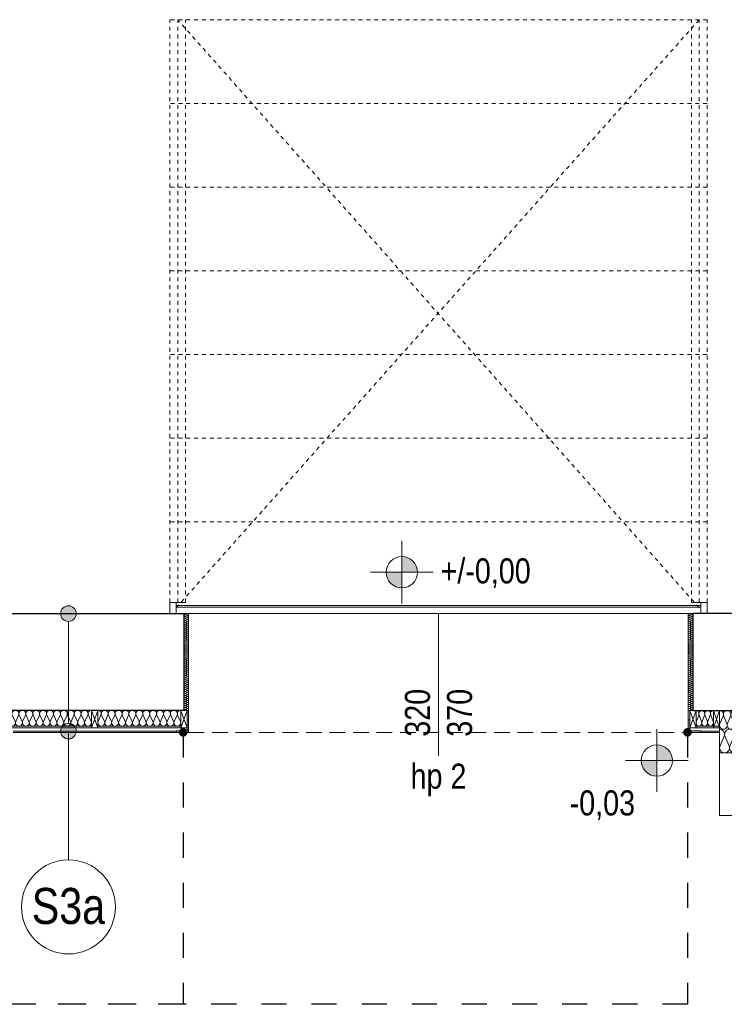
# Model space of a CAD drawing. Extents: x -543332 to -314699, y -9028 to 155584.
# Tile 12 of 256: x -493567 to -489068, y 31101 to 37388. Entities that reach past the tile are written whole.
import ezdxf

# ---------------------------------------------------------------- set-up
doc = ezdxf.new("R2010")
doc.units = 0
doc.header["$MEASUREMENT"] = 0
for name, pattern in [('Hidden Line', [50, 25, -25]), ('Krawędzie ukryte', [150, 100, -50]), ('Przerywana', [320, 160, -160])]:
    doc.linetypes.add(name, pattern=pattern)
doc.layers.get('0').update_dxf_attribs({"color": 8})
for name, color, linetype in [('Arch ocieplenie', 8, 'Continuous'), ('Arch opisy', 8, 'Continuous'), ('INWENT RZĘDNE', 8, 'Continuous')]:
    doc.layers.add(name, color=color, linetype=linetype)
for name, color, linetype, lineweight in [('Arch ocieplenie_Nr_Pióra__21', 8, 'Continuous', 9), ('Arch ocieplenie_Nr_Pióra__25', 8, 'Continuous', 15), ('Arch ocieplenie_Nr_Pióra__44', 8, 'Continuous', 9), ('Arch opisy_Nr_Pióra__1', 8, 'Continuous', 25), ('Arch opisy_Nr_Pióra__21', 8, 'Continuous', 9), ('Arch stropy_Nr_Pióra__21', 8, 'Continuous', 9), ('Arch teren_Nr_Pióra__5', 8, 'Continuous', 13), ('Arch wykończenie_Nr_Pióra__3', 8, 'Continuous', 18), ('Arch wykończenie_Nr_Pióra__9', 8, 'Continuous', 9), ('INWENT RZĘDNE_Nr_Pióra__21', 8, 'Continuous', 9), ('INWENT. DRZWI_Nr_Pióra__21', 8, 'Continuous', 9), ('INWENT. OKNA_Nr_Pióra__21', 8, 'Continuous', 9), ('INWENT. OKNA_Nr_Pióra__5', 8, 'Continuous', 13), ('INWENT.ŚCIANY_Nr_Pióra__1', 8, 'Continuous', 25), ('Istniejące stropy_Nr_Pióra__5', 8, 'Continuous', 13)]:
    doc.layers.add(name, color=color, linetype=linetype, lineweight=lineweight)
doc.styles.add('GENERATED_STYLE_3', font='ARIALN.TTF')
doc.styles.add('GENERATED_STYLE_7', font='ARIALN.TTF')
doc.dimstyles.new('GENERATED_STYLE__11', dxfattribs={"dimtxt": 0.18, "dimasz": 109.44, "dimexe": 0.18, "dimexo": 0.0625, "dimgap": 0.09, "dimtad": 0, "dimtih": 1, "dimtoh": 1, "dimdec": 4, "dimzin": 0, "dimdsep": 46, "dimcen": 0.09, "dimadec": 0, "dimazin": 0, "dimtfac": 1, "dimtdec": 4, "dimtmove": 0, "dimatfit": 3, "dimldrblk": 'ARROWHEAD_11', "dimfxl": 1, "dimtolj": 1, "dimtzin": 0, "dimarcsym": 0})

# ---------------------------------------------------------------- blocks, each defined once
blk = doc.blocks.new('Izolacja cieplna 14_3', base_point=(-489098.3, 32857.6))
at = {"layer": 'Arch ocieplenie_Nr_Pióra__44', "linetype": 'Continuous'}
for p, q in [((-489095.7, 32752.3), (-489069.4, 32812.9)), ((-489064.1, 32812.9), (-489037.9, 32752.3)), ((-489032.6, 32752.3), (-489006.3, 32812.9)), ((-489001, 32812.9), (-488974.8, 32752.3)), ((-488969.5, 32752.3), (-488943.2, 32812.9)), ((-488937.9, 32812.9), (-488911.7, 32752.3)), ((-488906.4, 32752.3), (-488880.1, 32812.9)), ((-488874.8, 32812.9), (-488848.6, 32752.3)), ((-488843.3, 32752.3), (-488817, 32812.9)), ((-488811.7, 32812.9), (-488785.5, 32752.3)), ((-488780.2, 32752.3), (-488753.9, 32812.9)), ((-488748.6, 32812.9), (-488722.4, 32752.3)), ((-488717.1, 32752.3), (-488690.8, 32812.9)), ((-488685.5, 32812.9), (-488659.3, 32752.3)), ((-488654, 32752.3), (-488627.7, 32812.9)), ((-488622.4, 32812.9), (-488596.1, 32752.3)), ((-488590.8, 32752.3), (-488564.6, 32812.9)), ((-488559.3, 32812.9), (-488533, 32752.3)), ((-488527.7, 32752.3), (-488501.5, 32812.9)), ((-488496.2, 32812.9), (-488469.9, 32752.3)), ((-488464.6, 32752.3), (-488438.4, 32812.9)), ((-488433.1, 32812.9), (-488406.8, 32752.3)), ((-488401.5, 32752.3), (-488375.3, 32812.9)), ((-488370, 32812.9), (-488343.7, 32752.3)), ((-488338.4, 32752.3), (-488312.2, 32812.9)), ((-488306.9, 32812.9), (-488280.6, 32752.3)), ((-488275.3, 32752.3), (-488249.1, 32812.9)), ((-488243.8, 32812.9), (-488217.5, 32752.3)), ((-488212.2, 32752.3), (-488186, 32812.9)), ((-488180.7, 32812.9), (-488154.4, 32752.3)), ((-488149.1, 32752.3), (-488122.9, 32812.9)), ((-488117.6, 32812.9), (-488091.3, 32752.3)), ((-488086, 32752.3), (-488059.8, 32812.9)), ((-488054.5, 32812.9), (-488028.2, 32752.3)), ((-488022.9, 32752.3), (-487996.7, 32812.9)), ((-487991.4, 32812.9), (-487965.1, 32752.3)), ((-487959.8, 32752.3), (-487933.6, 32812.9)), ((-487928.3, 32812.9), (-487902, 32752.3)), ((-487896.7, 32752.3), (-487870.5, 32812.9)), ((-487865.2, 32812.9), (-487838.9, 32752.3)), ((-487833.6, 32752.3), (-487807.4, 32812.9)), ((-487802.1, 32812.9), (-487775.8, 32752.3)), ((-487770.5, 32752.3), (-487744.3, 32812.9)), ((-487739, 32812.9), (-487712.7, 32752.3)), ((-487707.4, 32752.3), (-487681.1, 32812.9)), ((-487675.8, 32812.9), (-487649.6, 32752.3)), ((-487644.3, 32752.3), (-487618, 32812.9)), ((-487612.7, 32812.9), (-487586.5, 32752.3)), ((-487581.2, 32752.3), (-487554.9, 32812.9)), ((-487549.6, 32812.9), (-487523.4, 32752.3)), ((-487518.1, 32752.3), (-487491.8, 32812.9)), ((-487486.5, 32812.9), (-487460.3, 32752.3)), ((-487455, 32752.3), (-487428.7, 32812.9)), ((-487423.4, 32812.9), (-487397.2, 32752.3)), ((-487391.9, 32752.3), (-487365.6, 32812.9)), ((-487360.3, 32812.9), (-487334.1, 32752.3)), ((-487328.8, 32752.3), (-487302.5, 32812.9)), ((-487297.2, 32812.9), (-487271, 32752.3))]:
    blk.add_line(p, q, dxfattribs=at)
for centre, start_param, end_param in [((-489098.3, 32825.7), 4.299596, 6.283185), ((-489035.2, 32825.7), 4.299595, 8.266774), ((-488972.1, 32825.7), 4.299595, 8.266774), ((-488909, 32825.7), 4.299595, 8.266774), ((-488845.9, 32825.7), 4.299595, 8.266774), ((-488782.8, 32825.7), 4.299595, 8.266774), ((-488719.7, 32825.7), 4.299595, 8.266774), ((-488656.6, 32825.7), 4.299595, 8.266774), ((-488593.5, 32825.7), 4.299595, 8.266774), ((-488530.4, 32825.7), 4.299595, 8.266774), ((-488467.3, 32825.7), 4.299595, 8.266774), ((-488404.2, 32825.7), 4.299595, 8.266774), ((-488341.1, 32825.7), 4.299595, 8.266774), ((-488278, 32825.7), 4.299595, 8.266774), ((-488214.9, 32825.7), 4.299595, 8.266774), ((-488151.8, 32825.7), 4.299595, 8.266774), ((-488088.7, 32825.7), 4.299595, 8.266774), ((-488025.6, 32825.7), 4.299595, 8.266774), ((-487962.5, 32825.7), 4.299595, 8.266774), ((-487899.4, 32825.7), 4.299595, 8.266774), ((-487836.3, 32825.7), 4.299595, 8.266774), ((-487773.2, 32825.7), 4.299595, 8.266774), ((-487710.1, 32825.7), 4.299595, 8.266774), ((-487646.9, 32825.7), 4.299595, 8.266774), ((-487583.8, 32825.7), 4.299595, 8.266774), ((-487520.7, 32825.7), 4.299595, 8.266774), ((-487457.6, 32825.7), 4.299595, 8.266774), ((-487394.5, 32825.7), 4.299595, 8.266774), ((-487331.4, 32825.7), 4.299595, 8.266774), ((-487268.3, 32825.7), 0, 1.983589), ((-489066.8, 32739.5), 1.158003, 5.125183), ((-489003.7, 32739.5), 1.158003, 5.125183), ((-488940.6, 32739.5), 1.158003, 5.125183), ((-488877.5, 32739.5), 1.158003, 5.125183), ((-488814.4, 32739.5), 1.158003, 5.125183), ((-488751.3, 32739.5), 1.158003, 5.125183), ((-488688.2, 32739.5), 1.158003, 5.125183), ((-488625, 32739.5), 1.158003, 5.125183), ((-488561.9, 32739.5), 1.158003, 5.125183), ((-488498.8, 32739.5), 1.158003, 5.125183), ((-488435.7, 32739.5), 1.158003, 5.125183), ((-488372.6, 32739.5), 1.158003, 5.125183), ((-488309.5, 32739.5), 1.158003, 5.125183), ((-488246.4, 32739.5), 1.158003, 5.125183), ((-488183.3, 32739.5), 1.158003, 5.125183), ((-488120.2, 32739.5), 1.158003, 5.125183), ((-488057.1, 32739.5), 1.158003, 5.125183), ((-487994, 32739.5), 1.158003, 5.125183), ((-487930.9, 32739.5), 1.158003, 5.125183), ((-487867.8, 32739.5), 1.158003, 5.125183), ((-487804.7, 32739.5), 1.158003, 5.125183), ((-487741.6, 32739.5), 1.158003, 5.125183), ((-487678.5, 32739.5), 1.158003, 5.125183), ((-487615.4, 32739.5), 1.158003, 5.125183), ((-487552.3, 32739.5), 1.158003, 5.125183), ((-487489.2, 32739.5), 1.158003, 5.125183), ((-487426.1, 32739.5), 1.158003, 5.125183), ((-487363, 32739.5), 1.158003, 5.125183), ((-487299.9, 32739.5), 1.158003, 5.125183)]:
    blk.add_ellipse(centre, major_axis=(0, 31.9), ratio=0.989029, start_param=start_param, end_param=end_param, dxfattribs=at)
blk = doc.blocks.new('Izolacja cieplna 14_4', base_point=(-493068.3, 32977.6))
at = {"layer": 'Arch ocieplenie_Nr_Pióra__44', "linetype": 'Continuous'}
for p, q in [((-493066.5, 32907.4), (-493048.1, 32947.8)), ((-493044.4, 32947.8), (-493026, 32907.4)), ((-493022.3, 32907.4), (-493003.9, 32947.8)), ((-493000.2, 32947.8), (-492981.8, 32907.4)), ((-492978.1, 32907.4), (-492959.8, 32947.8)), ((-492956.1, 32947.8), (-492937.7, 32907.4)), ((-492934, 32907.4), (-492915.6, 32947.8)), ((-492911.9, 32947.8), (-492893.5, 32907.4)), ((-492889.8, 32907.4), (-492871.4, 32947.8)), ((-492867.7, 32947.8), (-492849.3, 32907.4)), ((-492845.6, 32907.4), (-492827.3, 32947.8)), ((-492823.6, 32947.8), (-492805.2, 32907.4)), ((-492801.5, 32907.4), (-492783.1, 32947.8)), ((-492779.4, 32947.8), (-492761, 32907.4)), ((-492757.3, 32907.4), (-492738.9, 32947.8)), ((-492735.2, 32947.8), (-492716.8, 32907.4)), ((-492713.1, 32907.4), (-492694.8, 32947.8)), ((-492691.1, 32947.8), (-492672.7, 32907.4)), ((-492669, 32907.4), (-492650.6, 32947.8)), ((-492646.9, 32947.8), (-492628.5, 32907.4)), ((-492624.8, 32907.4), (-492606.4, 32947.8)), ((-492602.7, 32947.8), (-492584.3, 32907.4)), ((-492580.6, 32907.4), (-492562.3, 32947.8)), ((-492558.6, 32947.8), (-492540.2, 32907.4))]:
    blk.add_line(p, q, dxfattribs=at)
for centre, start_param, end_param in [((-493068.3, 32956.4), 5.870392, 7.853982), ((-493024.2, 32956.4), 5.870392, 9.837571), ((-492980, 32956.4), 5.870392, 9.837571), ((-492935.8, 32956.4), 5.870392, 9.837571), ((-492891.7, 32956.4), 5.870392, 9.837571), ((-492847.5, 32956.4), 5.870392, 9.837571), ((-492803.3, 32956.4), 5.870392, 9.837571), ((-492759.2, 32956.4), 5.870392, 9.837571), ((-492715, 32956.4), 5.870392, 9.837571), ((-492670.8, 32956.4), 5.870392, 9.837571), ((-492626.7, 32956.4), 5.870392, 9.837571), ((-492582.5, 32956.4), 5.870392, 9.837571), ((-492538.3, 32956.4), 1.570796, 3.554385), ((-493046.2, 32898.9), 2.728799, 6.695979), ((-493002.1, 32898.9), 2.728799, 6.695979), ((-492957.9, 32898.9), 2.728799, 6.695979), ((-492913.7, 32898.9), 2.728799, 6.695979), ((-492869.6, 32898.9), 2.728799, 6.695979), ((-492825.4, 32898.9), 2.728799, 6.695979), ((-492781.2, 32898.9), 2.728799, 6.695979), ((-492737.1, 32898.9), 2.728799, 6.695979), ((-492692.9, 32898.9), 2.728799, 6.695979), ((-492648.7, 32898.9), 2.728799, 6.695979), ((-492604.6, 32898.9), 2.728799, 6.695979), ((-492560.4, 32898.9), 2.728799, 6.695979)]:
    blk.add_ellipse(centre, major_axis=(22.1, 0), ratio=0.963071, start_param=start_param, end_param=end_param, dxfattribs=at)
blk = doc.blocks.new('Izolacja cieplna 14_5', base_point=(-492518.3, 32977.6))
at = {"layer": 'Arch ocieplenie_Nr_Pióra__44', "linetype": 'Continuous'}
for p, q in [((-492509.4, 33591.8), (-492497.3, 33597.1)), ((-492497.3, 33585.5), (-492509.4, 33590.8)), ((-492509.4, 33579.2), (-492497.3, 33584.4)), ((-492497.3, 33572.9), (-492509.4, 33578.1)), ((-492509.4, 33566.5), (-492497.3, 33571.8)), ((-492497.3, 33560.2), (-492509.4, 33565.5)), ((-492509.4, 33553.9), (-492497.3, 33559.1)), ((-492497.3, 33547.6), (-492509.4, 33552.8)), ((-492509.4, 33541.2), (-492497.3, 33546.5)), ((-492497.3, 33534.9), (-492509.4, 33540.2)), ((-492509.4, 33528.6), (-492497.3, 33533.8)), ((-492497.3, 33522.2), (-492509.4, 33527.5)), ((-492509.4, 33515.9), (-492497.3, 33521.2)), ((-492497.3, 33509.6), (-492509.4, 33514.9)), ((-492509.4, 33503.3), (-492497.3, 33508.5)), ((-492497.3, 33496.9), (-492509.4, 33502.2)), ((-492509.4, 33490.6), (-492497.3, 33495.9)), ((-492497.3, 33484.3), (-492509.4, 33489.5)), ((-492509.4, 33478), (-492497.3, 33483.2)), ((-492497.3, 33471.6), (-492509.4, 33476.9)), ((-492509.4, 33465.3), (-492497.3, 33470.6)), ((-492497.3, 33459), (-492509.4, 33464.2)), ((-492509.4, 33452.7), (-492497.3, 33457.9)), ((-492497.3, 33446.3), (-492509.4, 33451.6)), ((-492509.4, 33440), (-492497.3, 33445.3)), ((-492497.3, 33433.7), (-492509.4, 33438.9)), ((-492509.4, 33427.3), (-492497.3, 33432.6)), ((-492497.3, 33421), (-492509.4, 33426.3)), ((-492509.4, 33414.7), (-492497.3, 33420)), ((-492497.3, 33408.4), (-492509.4, 33413.6)), ((-492509.4, 33402), (-492497.3, 33407.3)), ((-492497.3, 33395.7), (-492509.4, 33401)), ((-492509.4, 33389.4), (-492497.3, 33394.7)), ((-492497.3, 33383.1), (-492509.4, 33388.3)), ((-492509.4, 33376.7), (-492497.3, 33382)), ((-492497.3, 33370.4), (-492509.4, 33375.7)), ((-492509.4, 33364.1), (-492497.3, 33369.3)), ((-492497.3, 33357.8), (-492509.4, 33363)), ((-492509.4, 33351.4), (-492497.3, 33356.7)), ((-492497.3, 33345.1), (-492509.4, 33350.4)), ((-492509.4, 33338.8), (-492497.3, 33344)), ((-492497.3, 33332.4), (-492509.4, 33337.7)), ((-492509.4, 33326.1), (-492497.3, 33331.4)), ((-492497.3, 33319.8), (-492509.4, 33325.1)), ((-492509.4, 33313.5), (-492497.3, 33318.7)), ((-492497.3, 33307.1), (-492509.4, 33312.4)), ((-492509.4, 33300.8), (-492497.3, 33306.1)), ((-492497.3, 33294.5), (-492509.4, 33299.8)), ((-492509.4, 33288.2), (-492497.3, 33293.4)), ((-492497.3, 33281.8), (-492509.4, 33287.1)), ((-492509.4, 33275.5), (-492497.3, 33280.8)), ((-492497.3, 33269.2), (-492509.4, 33274.4)), ((-492509.4, 33262.9), (-492497.3, 33268.1)), ((-492497.3, 33256.5), (-492509.4, 33261.8)), ((-492509.4, 33250.2), (-492497.3, 33255.5)), ((-492497.3, 33243.9), (-492509.4, 33249.1)), ((-492509.4, 33237.6), (-492497.3, 33242.8)), ((-492497.3, 33231.2), (-492509.4, 33236.5)), ((-492509.4, 33224.9), (-492497.3, 33230.2)), ((-492497.3, 33218.6), (-492509.4, 33223.8)), ((-492509.4, 33212.2), (-492497.3, 33217.5)), ((-492497.3, 33205.9), (-492509.4, 33211.2)), ((-492509.4, 33199.6), (-492497.3, 33204.9)), ((-492497.3, 33193.3), (-492509.4, 33198.5)), ((-492509.4, 33186.9), (-492497.3, 33192.2)), ((-492497.3, 33180.6), (-492509.4, 33185.9)), ((-492509.4, 33174.3), (-492497.3, 33179.5)), ((-492497.3, 33168), (-492509.4, 33173.2)), ((-492509.4, 33161.6), (-492497.3, 33166.9)), ((-492497.3, 33155.3), (-492509.4, 33160.6)), ((-492509.4, 33149), (-492497.3, 33154.2)), ((-492497.3, 33142.7), (-492509.4, 33147.9)), ((-492509.4, 33136.3), (-492497.3, 33141.6)), ((-492497.3, 33130), (-492509.4, 33135.3)), ((-492509.4, 33123.7), (-492497.3, 33128.9)), ((-492497.3, 33117.3), (-492509.4, 33122.6)), ((-492509.4, 33111), (-492497.3, 33116.3)), ((-492497.3, 33104.7), (-492509.4, 33110)), ((-492509.4, 33098.4), (-492497.3, 33103.6)), ((-492497.3, 33092), (-492509.4, 33097.3)), ((-492509.4, 33085.7), (-492497.3, 33091)), ((-492497.3, 33079.4), (-492509.4, 33084.7)), ((-492509.4, 33073.1), (-492497.3, 33078.3)), ((-492497.3, 33066.7), (-492509.4, 33072)), ((-492509.4, 33060.4), (-492497.3, 33065.7)), ((-492497.3, 33054.1), (-492509.4, 33059.3)), ((-492509.4, 33047.8), (-492497.3, 33053)), ((-492497.3, 33041.4), (-492509.4, 33046.7)), ((-492509.4, 33035.1), (-492497.3, 33040.4)), ((-492497.3, 33028.8), (-492509.4, 33034)), ((-492509.4, 33022.4), (-492497.3, 33027.7)), ((-492497.3, 33016.1), (-492509.4, 33021.4)), ((-492509.4, 33009.8), (-492497.3, 33015.1)), ((-492497.3, 33003.5), (-492509.4, 33008.7)), ((-492509.4, 32997.1), (-492497.3, 33002.4)), ((-492497.3, 32990.8), (-492509.4, 32996.1)), ((-492509.4, 32984.5), (-492497.3, 32989.8)), ((-492497.3, 32978.2), (-492509.4, 32983.4))]:
    blk.add_line(p, q, dxfattribs=at)
for centre, start_param, end_param in [((-492511.9, 33585), 4.299595, 8.266774), ((-492511.9, 33572.3), 4.299595, 8.266774), ((-492511.9, 33597.6), 0, 1.983589), ((-492494.7, 33591.3), 1.158003, 5.125183), ((-492494.7, 33578.7), 1.158003, 5.125183), ((-492494.7, 33566), 1.158003, 5.125183), ((-492511.9, 33559.7), 4.299595, 8.266774), ((-492511.9, 33547), 4.299595, 8.266774), ((-492511.9, 33534.4), 4.299595, 8.266774), ((-492511.9, 33521.7), 4.299595, 8.266774), ((-492511.9, 33509.1), 4.299595, 8.266774), ((-492494.7, 33553.3), 1.158003, 5.125183), ((-492494.7, 33540.7), 1.158003, 5.125183), ((-492494.7, 33528), 1.158003, 5.125183), ((-492494.7, 33515.4), 1.158003, 5.125183), ((-492494.7, 33502.7), 1.158003, 5.125183), ((-492511.9, 33496.4), 4.299595, 8.266774), ((-492511.9, 33483.8), 4.299595, 8.266774), ((-492511.9, 33471.1), 4.299595, 8.266774), ((-492511.9, 33458.4), 4.299595, 8.266774), ((-492511.9, 33445.8), 4.299595, 8.266774), ((-492494.7, 33490.1), 1.158003, 5.125183), ((-492494.7, 33477.4), 1.158003, 5.125183), ((-492494.7, 33464.8), 1.158003, 5.125183), ((-492494.7, 33452.1), 1.158003, 5.125183), ((-492494.7, 33439.5), 1.158003, 5.125183), ((-492511.9, 33433.1), 4.299595, 8.266774), ((-492511.9, 33420.5), 4.299595, 8.266774), ((-492511.9, 33407.8), 4.299595, 8.266774), ((-492511.9, 33395.2), 4.299595, 8.266774), ((-492511.9, 33382.5), 4.299595, 8.266774), ((-492494.7, 33426.8), 1.158003, 5.125183), ((-492494.7, 33414.2), 1.158003, 5.125183), ((-492494.7, 33401.5), 1.158003, 5.125183), ((-492494.7, 33388.9), 1.158003, 5.125183), ((-492494.7, 33376.2), 1.158003, 5.125183), ((-492511.9, 33369.9), 4.299595, 8.266774), ((-492511.9, 33357.2), 4.299595, 8.266774), ((-492511.9, 33344.6), 4.299595, 8.266774), ((-492511.9, 33331.9), 4.299595, 8.266774), ((-492511.9, 33319.3), 4.299595, 8.266774), ((-492494.7, 33363.5), 1.158003, 5.125183), ((-492494.7, 33350.9), 1.158003, 5.125183), ((-492494.7, 33338.2), 1.158003, 5.125183), ((-492494.7, 33325.6), 1.158003, 5.125183), ((-492494.7, 33312.9), 1.158003, 5.125183), ((-492511.9, 33306.6), 4.299595, 8.266774), ((-492511.9, 33294), 4.299595, 8.266774), ((-492511.9, 33281.3), 4.299595, 8.266774), ((-492511.9, 33268.7), 4.299595, 8.266774), ((-492511.9, 33256), 4.299595, 8.266774), ((-492494.7, 33300.3), 1.158003, 5.125183), ((-492494.7, 33287.6), 1.158003, 5.125183), ((-492494.7, 33275), 1.158003, 5.125183), ((-492494.7, 33262.3), 1.158003, 5.125183), ((-492494.7, 33249.7), 1.158003, 5.125183), ((-492511.9, 33243.3), 4.299595, 8.266774), ((-492511.9, 33230.7), 4.299595, 8.266774), ((-492511.9, 33218), 4.299595, 8.266774), ((-492511.9, 33205.4), 4.299595, 8.266774), ((-492511.9, 33192.7), 4.299595, 8.266774), ((-492494.7, 33237), 1.158003, 5.125183), ((-492494.7, 33224.4), 1.158003, 5.125183), ((-492494.7, 33211.7), 1.158003, 5.125183), ((-492494.7, 33199.1), 1.158003, 5.125183), ((-492494.7, 33186.4), 1.158003, 5.125183), ((-492511.9, 33180.1), 4.299595, 8.266774), ((-492511.9, 33167.4), 4.299595, 8.266774), ((-492511.9, 33154.8), 4.299595, 8.266774), ((-492511.9, 33142.1), 4.299595, 8.266774), ((-492511.9, 33129.5), 4.299595, 8.266774), ((-492494.7, 33173.8), 1.158003, 5.125183), ((-492494.7, 33161.1), 1.158003, 5.125183), ((-492494.7, 33148.4), 1.158003, 5.125183), ((-492494.7, 33135.8), 1.158003, 5.125183), ((-492494.7, 33123.1), 1.158003, 5.125183), ((-492511.9, 33116.8), 4.299595, 8.266774), ((-492511.9, 33104.2), 4.299595, 8.266774), ((-492511.9, 33091.5), 4.299595, 8.266774), ((-492511.9, 33078.9), 4.299595, 8.266774), ((-492511.9, 33066.2), 4.299595, 8.266774), ((-492494.7, 33110.5), 1.158003, 5.125183), ((-492494.7, 33097.8), 1.158003, 5.125183), ((-492494.7, 33085.2), 1.158003, 5.125183), ((-492494.7, 33072.5), 1.158003, 5.125183), ((-492494.7, 33059.9), 1.158003, 5.125183), ((-492511.9, 33053.5), 4.299595, 8.266774), ((-492511.9, 33040.9), 4.299595, 8.266774), ((-492511.9, 33028.2), 4.299595, 8.266774), ((-492511.9, 33015.6), 4.299595, 8.266774), ((-492511.9, 33002.9), 4.299595, 8.266774), ((-492494.7, 33047.2), 1.158003, 5.125183), ((-492494.7, 33034.6), 1.158003, 5.125183), ((-492494.7, 33021.9), 1.158003, 5.125183), ((-492494.7, 33009.3), 1.158003, 5.125183), ((-492494.7, 32996.6), 1.158003, 5.125183), ((-492511.9, 32990.3), 4.299595, 8.266774), ((-492511.9, 32977.6), 4.299596, 6.283185), ((-492494.7, 32984), 1.158003, 5.125183)]:
    blk.add_ellipse(centre, major_axis=(-6.38, 0), ratio=0.991566, start_param=start_param, end_param=end_param, dxfattribs=at)
blk = doc.blocks.new('Izolacja cieplna 14_6', base_point=(-489138.3, 32977.6))
at = {"layer": 'Arch ocieplenie_Nr_Pióra__44', "linetype": 'Continuous'}
for p, q in [((-489231.5, 32947.8), (-489246.8, 32907.4)), ((-489213.2, 32907.4), (-489228.5, 32947.8)), ((-489194.9, 32947.8), (-489210.1, 32907.4)), ((-489176.5, 32907.4), (-489191.8, 32947.8)), ((-489158.2, 32947.8), (-489173.5, 32907.4)), ((-489139.9, 32907.4), (-489155.1, 32947.8))]:
    blk.add_line(p, q, dxfattribs=at)
for centre, start_param, end_param in [((-489248.3, 32956.4), 1.158004, 3.141593), ((-489211.7, 32956.4), 1.158004, 5.125183), ((-489175, 32956.4), 1.158004, 5.125183), ((-489138.3, 32956.4), 3.141593, 5.125182), ((-489230, 32898.9), 4.299595, 8.266775), ((-489193.3, 32898.9), 4.299595, 8.266775), ((-489156.7, 32898.9), 4.299595, 8.266775)]:
    blk.add_ellipse(centre, major_axis=(0, -21.3), ratio=0.862022, start_param=start_param, end_param=end_param, dxfattribs=at)
blk = doc.blocks.new('Izolacja cieplna 14_7', base_point=(-488858.3, 32977.6))
at = {"layer": 'Arch ocieplenie_Nr_Pióra__44', "linetype": 'Continuous'}
for p, q in [((-489076.3, 32941.9), (-489096.3, 32893.4)), ((-489052.3, 32893.4), (-489072.3, 32941.9)), ((-489028.3, 32941.9), (-489048.3, 32893.4)), ((-489004.3, 32893.4), (-489024.3, 32941.9)), ((-488980.3, 32941.9), (-489000.3, 32893.4)), ((-488956.3, 32893.4), (-488976.3, 32941.9)), ((-488932.3, 32941.9), (-488952.3, 32893.4)), ((-488908.3, 32893.4), (-488928.3, 32941.9)), ((-488884.3, 32941.9), (-488904.3, 32893.4)), ((-488860.3, 32893.4), (-488880.3, 32941.9))]:
    blk.add_line(p, q, dxfattribs=at)
for centre, start_param, end_param in [((-489098.3, 32952.1), 1.158004, 3.141593), ((-489050.3, 32952.1), 1.158004, 5.125183), ((-489002.3, 32952.1), 1.158004, 5.125183), ((-488954.3, 32952.1), 1.158004, 5.125183), ((-488906.3, 32952.1), 1.158004, 5.125183), ((-488858.3, 32952.1), 3.141593, 5.125182), ((-489074.3, 32883.2), 4.299595, 8.266775), ((-489026.3, 32883.2), 4.299595, 8.266775), ((-488978.3, 32883.2), 4.299595, 8.266775), ((-488930.3, 32883.2), 4.299595, 8.266775), ((-488882.3, 32883.2), 4.299595, 8.266775)]:
    blk.add_ellipse(centre, major_axis=(0, -25.5), ratio=0.94039, start_param=start_param, end_param=end_param, dxfattribs=at)
blk = doc.blocks.new('Izolacja cieplna 14_8', base_point=(-489268.3, 32977.6))
at = {"layer": 'Arch ocieplenie_Nr_Pióra__44', "linetype": 'Continuous'}
for p, q in [((-489277.3, 33591.8), (-489289.4, 33597.1)), ((-489289.4, 33585.5), (-489277.3, 33590.8)), ((-489277.3, 33579.2), (-489289.4, 33584.4)), ((-489289.4, 33572.9), (-489277.3, 33578.1)), ((-489277.3, 33566.5), (-489289.4, 33571.8)), ((-489289.4, 33560.2), (-489277.3, 33565.5)), ((-489277.3, 33553.9), (-489289.4, 33559.1)), ((-489289.4, 33547.6), (-489277.3, 33552.8)), ((-489277.3, 33541.2), (-489289.4, 33546.5)), ((-489289.4, 33534.9), (-489277.3, 33540.2)), ((-489277.3, 33528.6), (-489289.4, 33533.8)), ((-489289.4, 33522.2), (-489277.3, 33527.5)), ((-489277.3, 33515.9), (-489289.4, 33521.2)), ((-489289.4, 33509.6), (-489277.3, 33514.9)), ((-489277.3, 33503.3), (-489289.4, 33508.5)), ((-489289.4, 33496.9), (-489277.3, 33502.2)), ((-489277.3, 33490.6), (-489289.4, 33495.9)), ((-489289.4, 33484.3), (-489277.3, 33489.5)), ((-489277.3, 33478), (-489289.4, 33483.2)), ((-489289.4, 33471.6), (-489277.3, 33476.9)), ((-489277.3, 33465.3), (-489289.4, 33470.6)), ((-489289.4, 33459), (-489277.3, 33464.2)), ((-489277.3, 33452.7), (-489289.4, 33457.9)), ((-489289.4, 33446.3), (-489277.3, 33451.6)), ((-489277.3, 33440), (-489289.4, 33445.3)), ((-489289.4, 33433.7), (-489277.3, 33438.9)), ((-489277.3, 33427.3), (-489289.4, 33432.6)), ((-489289.4, 33421), (-489277.3, 33426.3)), ((-489277.3, 33414.7), (-489289.4, 33420)), ((-489289.4, 33408.4), (-489277.3, 33413.6)), ((-489277.3, 33402), (-489289.4, 33407.3)), ((-489289.4, 33395.7), (-489277.3, 33401)), ((-489277.3, 33389.4), (-489289.4, 33394.7)), ((-489289.4, 33383.1), (-489277.3, 33388.3)), ((-489277.3, 33376.7), (-489289.4, 33382)), ((-489289.4, 33370.4), (-489277.3, 33375.7)), ((-489277.3, 33364.1), (-489289.4, 33369.3)), ((-489289.4, 33357.8), (-489277.3, 33363)), ((-489277.3, 33351.4), (-489289.4, 33356.7)), ((-489289.4, 33345.1), (-489277.3, 33350.4)), ((-489277.3, 33338.8), (-489289.4, 33344)), ((-489289.4, 33332.4), (-489277.3, 33337.7)), ((-489277.3, 33326.1), (-489289.4, 33331.4)), ((-489289.4, 33319.8), (-489277.3, 33325.1)), ((-489277.3, 33313.5), (-489289.4, 33318.7)), ((-489289.4, 33307.1), (-489277.3, 33312.4)), ((-489277.3, 33300.8), (-489289.4, 33306.1)), ((-489289.4, 33294.5), (-489277.3, 33299.8)), ((-489277.3, 33288.2), (-489289.4, 33293.4)), ((-489289.4, 33281.8), (-489277.3, 33287.1)), ((-489277.3, 33275.5), (-489289.4, 33280.8)), ((-489289.4, 33269.2), (-489277.3, 33274.4)), ((-489277.3, 33262.9), (-489289.4, 33268.1)), ((-489289.4, 33256.5), (-489277.3, 33261.8)), ((-489277.3, 33250.2), (-489289.4, 33255.5)), ((-489289.4, 33243.9), (-489277.3, 33249.1)), ((-489277.3, 33237.6), (-489289.4, 33242.8)), ((-489289.4, 33231.2), (-489277.3, 33236.5)), ((-489277.3, 33224.9), (-489289.4, 33230.2)), ((-489289.4, 33218.6), (-489277.3, 33223.8)), ((-489277.3, 33212.2), (-489289.4, 33217.5)), ((-489289.4, 33205.9), (-489277.3, 33211.2)), ((-489277.3, 33199.6), (-489289.4, 33204.9)), ((-489289.4, 33193.3), (-489277.3, 33198.5)), ((-489277.3, 33186.9), (-489289.4, 33192.2)), ((-489289.4, 33180.6), (-489277.3, 33185.9)), ((-489277.3, 33174.3), (-489289.4, 33179.5)), ((-489289.4, 33168), (-489277.3, 33173.2)), ((-489277.3, 33161.6), (-489289.4, 33166.9)), ((-489289.4, 33155.3), (-489277.3, 33160.6)), ((-489277.3, 33149), (-489289.4, 33154.2)), ((-489289.4, 33142.7), (-489277.3, 33147.9)), ((-489277.3, 33136.3), (-489289.4, 33141.6)), ((-489289.4, 33130), (-489277.3, 33135.3)), ((-489277.3, 33123.7), (-489289.4, 33128.9)), ((-489289.4, 33117.3), (-489277.3, 33122.6)), ((-489277.3, 33111), (-489289.4, 33116.3)), ((-489289.4, 33104.7), (-489277.3, 33110)), ((-489277.3, 33098.4), (-489289.4, 33103.6)), ((-489289.4, 33092), (-489277.3, 33097.3)), ((-489277.3, 33085.7), (-489289.4, 33091)), ((-489289.4, 33079.4), (-489277.3, 33084.7)), ((-489277.3, 33073.1), (-489289.4, 33078.3)), ((-489289.4, 33066.7), (-489277.3, 33072)), ((-489277.3, 33060.4), (-489289.4, 33065.7)), ((-489289.4, 33054.1), (-489277.3, 33059.3)), ((-489277.3, 33047.8), (-489289.4, 33053)), ((-489289.4, 33041.4), (-489277.3, 33046.7)), ((-489277.3, 33035.1), (-489289.4, 33040.4)), ((-489289.4, 33028.8), (-489277.3, 33034)), ((-489277.3, 33022.4), (-489289.4, 33027.7)), ((-489289.4, 33016.1), (-489277.3, 33021.4)), ((-489277.3, 33009.8), (-489289.4, 33015.1)), ((-489289.4, 33003.5), (-489277.3, 33008.7)), ((-489277.3, 32997.1), (-489289.4, 33002.4)), ((-489289.4, 32990.8), (-489277.3, 32996.1)), ((-489277.3, 32984.5), (-489289.4, 32989.8)), ((-489289.4, 32978.2), (-489277.3, 32983.4))]:
    blk.add_line(p, q, dxfattribs=at)
for centre, start_param, end_param in [((-489291.9, 33591.3), 4.299595, 8.266775), ((-489291.9, 33578.7), 4.299595, 8.266775), ((-489291.9, 33566), 4.299595, 8.266775), ((-489274.7, 33597.6), 1.158004, 3.141593), ((-489274.7, 33585), 1.158004, 5.125183), ((-489274.7, 33572.3), 1.158004, 5.125183), ((-489291.9, 33553.3), 4.299595, 8.266775), ((-489291.9, 33540.7), 4.299595, 8.266775), ((-489291.9, 33528), 4.299595, 8.266775), ((-489291.9, 33515.4), 4.299595, 8.266775), ((-489291.9, 33502.7), 4.299595, 8.266775), ((-489274.7, 33559.7), 1.158004, 5.125183), ((-489274.7, 33547), 1.158004, 5.125183), ((-489274.7, 33534.4), 1.158004, 5.125183), ((-489274.7, 33521.7), 1.158004, 5.125183), ((-489274.7, 33509.1), 1.158004, 5.125183), ((-489291.9, 33490.1), 4.299595, 8.266775), ((-489291.9, 33477.4), 4.299595, 8.266775), ((-489291.9, 33464.8), 4.299595, 8.266775), ((-489291.9, 33452.1), 4.299595, 8.266775), ((-489291.9, 33439.5), 4.299595, 8.266775), ((-489274.7, 33496.4), 1.158004, 5.125183), ((-489274.7, 33483.8), 1.158004, 5.125183), ((-489274.7, 33471.1), 1.158004, 5.125183), ((-489274.7, 33458.4), 1.158004, 5.125183), ((-489274.7, 33445.8), 1.158004, 5.125183), ((-489291.9, 33426.8), 4.299595, 8.266775), ((-489291.9, 33414.2), 4.299595, 8.266775), ((-489291.9, 33401.5), 4.299595, 8.266775), ((-489291.9, 33388.9), 4.299595, 8.266775), ((-489291.9, 33376.2), 4.299595, 8.266775), ((-489274.7, 33433.1), 1.158004, 5.125183), ((-489274.7, 33420.5), 1.158004, 5.125183), ((-489274.7, 33407.8), 1.158004, 5.125183), ((-489274.7, 33395.2), 1.158004, 5.125183), ((-489274.7, 33382.5), 1.158004, 5.125183), ((-489291.9, 33363.5), 4.299595, 8.266775), ((-489291.9, 33350.9), 4.299595, 8.266775), ((-489291.9, 33338.2), 4.299595, 8.266775), ((-489291.9, 33325.6), 4.299595, 8.266775), ((-489291.9, 33312.9), 4.299595, 8.266775), ((-489274.7, 33369.9), 1.158004, 5.125183), ((-489274.7, 33357.2), 1.158004, 5.125183), ((-489274.7, 33344.6), 1.158004, 5.125183), ((-489274.7, 33331.9), 1.158004, 5.125183), ((-489274.7, 33319.3), 1.158004, 5.125183), ((-489291.9, 33300.3), 4.299595, 8.266775), ((-489291.9, 33287.6), 4.299595, 8.266775), ((-489291.9, 33275), 4.299595, 8.266775), ((-489291.9, 33262.3), 4.299595, 8.266775), ((-489291.9, 33249.7), 4.299595, 8.266775), ((-489274.7, 33306.6), 1.158004, 5.125183), ((-489274.7, 33294), 1.158004, 5.125183), ((-489274.7, 33281.3), 1.158004, 5.125183), ((-489274.7, 33268.7), 1.158004, 5.125183), ((-489274.7, 33256), 1.158004, 5.125183), ((-489291.9, 33237), 4.299595, 8.266775), ((-489291.9, 33224.4), 4.299595, 8.266775), ((-489291.9, 33211.7), 4.299595, 8.266775), ((-489291.9, 33199.1), 4.299595, 8.266775), ((-489291.9, 33186.4), 4.299595, 8.266775), ((-489274.7, 33243.3), 1.158004, 5.125183), ((-489274.7, 33230.7), 1.158004, 5.125183), ((-489274.7, 33218), 1.158004, 5.125183), ((-489274.7, 33205.4), 1.158004, 5.125183), ((-489274.7, 33192.7), 1.158004, 5.125183), ((-489291.9, 33173.8), 4.299595, 8.266775), ((-489291.9, 33161.1), 4.299595, 8.266775), ((-489291.9, 33148.4), 4.299595, 8.266775), ((-489291.9, 33135.8), 4.299595, 8.266775), ((-489291.9, 33123.1), 4.299595, 8.266775), ((-489274.7, 33180.1), 1.158004, 5.125183), ((-489274.7, 33167.4), 1.158004, 5.125183), ((-489274.7, 33154.8), 1.158004, 5.125183), ((-489274.7, 33142.1), 1.158004, 5.125183), ((-489274.7, 33129.5), 1.158004, 5.125183), ((-489291.9, 33110.5), 4.299595, 8.266775), ((-489291.9, 33097.8), 4.299595, 8.266775), ((-489291.9, 33085.2), 4.299595, 8.266775), ((-489291.9, 33072.5), 4.299595, 8.266775), ((-489291.9, 33059.9), 4.299595, 8.266775), ((-489274.7, 33116.8), 1.158004, 5.125183), ((-489274.7, 33104.2), 1.158004, 5.125183), ((-489274.7, 33091.5), 1.158004, 5.125183), ((-489274.7, 33078.9), 1.158004, 5.125183), ((-489274.7, 33066.2), 1.158004, 5.125183), ((-489291.9, 33047.2), 4.299595, 8.266775), ((-489291.9, 33034.6), 4.299595, 8.266775), ((-489291.9, 33021.9), 4.299595, 8.266775), ((-489291.9, 33009.3), 4.299595, 8.266775), ((-489291.9, 32996.6), 4.299595, 8.266775), ((-489274.7, 33053.5), 1.158004, 5.125183), ((-489274.7, 33040.9), 1.158004, 5.125183), ((-489274.7, 33028.2), 1.158004, 5.125183), ((-489274.7, 33015.6), 1.158004, 5.125183), ((-489274.7, 33002.9), 1.158004, 5.125183), ((-489291.9, 32984), 4.299595, 8.266775), ((-489274.7, 32990.3), 1.158004, 5.125183), ((-489274.7, 32977.6), 3.141593, 5.125182)]:
    blk.add_ellipse(centre, major_axis=(-6.38, 0), ratio=0.991566, start_param=start_param, end_param=end_param, dxfattribs=at)
blk = doc.blocks.new('Izolacja cieplna 14_9', base_point=(-493108.3, 32977.6))
at = {"layer": 'Arch ocieplenie_Nr_Pióra__44', "linetype": 'Continuous'}
for p, q in [((-493618.1, 32947.8), (-493636.5, 32907.4)), ((-493596, 32907.4), (-493614.4, 32947.8)), ((-493573.9, 32947.8), (-493592.3, 32907.4)), ((-493551.8, 32907.4), (-493570.2, 32947.8)), ((-493529.8, 32947.8), (-493548.1, 32907.4)), ((-493507.7, 32907.4), (-493526.1, 32947.8)), ((-493485.6, 32947.8), (-493504, 32907.4)), ((-493463.5, 32907.4), (-493481.9, 32947.8)), ((-493441.4, 32947.8), (-493459.8, 32907.4)), ((-493419.3, 32907.4), (-493437.7, 32947.8)), ((-493397.3, 32947.8), (-493415.6, 32907.4)), ((-493375.2, 32907.4), (-493393.6, 32947.8)), ((-493353.1, 32947.8), (-493371.5, 32907.4)), ((-493331, 32907.4), (-493349.4, 32947.8)), ((-493308.9, 32947.8), (-493327.3, 32907.4)), ((-493286.8, 32907.4), (-493305.2, 32947.8)), ((-493264.8, 32947.8), (-493283.1, 32907.4)), ((-493242.7, 32907.4), (-493261.1, 32947.8)), ((-493220.6, 32947.8), (-493239, 32907.4)), ((-493198.5, 32907.4), (-493216.9, 32947.8)), ((-493176.4, 32947.8), (-493194.8, 32907.4)), ((-493154.3, 32907.4), (-493172.7, 32947.8)), ((-493132.3, 32947.8), (-493150.6, 32907.4)), ((-493110.2, 32907.4), (-493128.6, 32947.8))]:
    blk.add_line(p, q, dxfattribs=at)
for centre, start_param, end_param in [((-493638.3, 32956.4), 2.7288, 4.712389), ((-493594.2, 32956.4), 2.7288, 6.695979), ((-493550, 32956.4), 2.7288, 6.695979), ((-493505.8, 32956.4), 2.7288, 6.695979), ((-493461.7, 32956.4), 2.7288, 6.695979), ((-493417.5, 32956.4), 2.7288, 6.695979), ((-493373.3, 32956.4), 2.7288, 6.695979), ((-493329.2, 32956.4), 2.7288, 6.695979), ((-493285, 32956.4), 2.7288, 6.695979), ((-493240.8, 32956.4), 2.7288, 6.695979), ((-493196.7, 32956.4), 2.7288, 6.695979), ((-493152.5, 32956.4), 2.7288, 6.695979), ((-493108.3, 32956.4), 4.712389, 6.695979), ((-493616.2, 32898.9), 5.870392, 9.837571), ((-493572.1, 32898.9), 5.870392, 9.837571), ((-493527.9, 32898.9), 5.870392, 9.837571), ((-493483.7, 32898.9), 5.870392, 9.837571), ((-493439.6, 32898.9), 5.870392, 9.837571), ((-493395.4, 32898.9), 5.870392, 9.837571), ((-493351.2, 32898.9), 5.870392, 9.837571), ((-493307.1, 32898.9), 5.870392, 9.837571), ((-493262.9, 32898.9), 5.870392, 9.837571), ((-493218.7, 32898.9), 5.870392, 9.837571), ((-493174.6, 32898.9), 5.870392, 9.837571), ((-493130.4, 32898.9), 5.870392, 9.837571)]:
    blk.add_ellipse(centre, major_axis=(-22.1, 0), ratio=0.963071, start_param=start_param, end_param=end_param, dxfattribs=at)
blk = doc.blocks.new('Koty wysokościowe_9', base_point=(-489499.1, 32657.6))
at = {"layer": 'INWENT RZĘDNE_Nr_Pióra__21', "linetype": 'Continuous'}
for points in [[(-489499.1, 32657.6), (-489399.1, 32657.6), (-489406.8, 32695.9), (-489428.4, 32728.3), (-489460.9, 32750), (-489499.1, 32757.6)], [(-489499.1, 32657.6), (-489599.1, 32657.6), (-489591.5, 32619.4), (-489569.9, 32586.9), (-489537.4, 32565.2), (-489499.1, 32557.6)]]:
    blk.add_hatch(color=256, dxfattribs=at).paths.add_polyline_path(points, flags=0)
for p, q in [((-489499.1, 32457.6), (-489499.1, 32857.6)), ((-489699.1, 32657.6), (-489299.1, 32657.6))]:
    blk.add_line(p, q, dxfattribs=at)
blk.add_circle((-489499.1, 32657.6), 100, dxfattribs=at)
at = {"layer": 'INWENT RZĘDNE_Nr_Pióra__21', "insert": (-490055.8, 32277.4), "char_height": 160, "attachment_point": 7, "style": 'GENERATED_STYLE_3'}
blk.add_mtext('{-0,03}', dxfattribs=at)
blk = doc.blocks.new('Koty wysokościowe_27', base_point=(-491126.8, 33859.6))
at = {"layer": 'INWENT RZĘDNE_Nr_Pióra__21', "linetype": 'Continuous'}
for points in [[(-491126.8, 33859.6), (-491026.8, 33859.6), (-491034.4, 33897.8), (-491056.1, 33930.3), (-491088.5, 33952), (-491126.8, 33959.6)], [(-491126.8, 33859.6), (-491226.8, 33859.6), (-491219.2, 33821.3), (-491197.5, 33788.9), (-491165.1, 33767.2), (-491126.8, 33759.6)]]:
    blk.add_hatch(color=256, dxfattribs=at).paths.add_polyline_path(points, flags=0)
for p, q in [((-491126.8, 33659.6), (-491126.8, 34059.6)), ((-491326.8, 33859.6), (-490926.8, 33859.6))]:
    blk.add_line(p, q, dxfattribs=at)
blk.add_circle((-491126.8, 33859.6), 100, dxfattribs=at)
at = {"layer": 'INWENT RZĘDNE_Nr_Pióra__21', "insert": (-490880, 33758.7), "char_height": 160, "attachment_point": 7, "style": 'GENERATED_STYLE_3'}
blk.add_mtext('{+/-0,00}', dxfattribs=at)
blk = doc.blocks.new('ARROWHEAD_11')
at = {"color": 0, "linetype": 'Continuous', "lineweight": 0}
blk.add_line((0, 0), (-1, 0), dxfattribs=at)
at = {"color": 0, "linetype": 'Continuous', "lineweight": 0, "const_width": 0.25, "flags": 128}
blk.add_lwpolyline([(-0.125, 0, 1), (0.125, 0, 1)], format="xyb", close=True, dxfattribs=at)
blk = doc.blocks.new('Linia_51', base_point=(-493255.8, 33595.6))
at = {"layer": 'Arch opisy_Nr_Pióra__21', "linetype": 'Continuous'}
for points in [[(-493205.8, 33595.6), (-493209.6, 33614.8), (-493220.4, 33631), (-493236.6, 33641.8), (-493255.8, 33645.6), (-493274.9, 33641.8), (-493291.1, 33631), (-493302, 33614.8), (-493305.8, 33595.6), (-493302, 33576.5), (-493291.1, 33560.3), (-493274.9, 33549.4), (-493255.8, 33545.6), (-493236.6, 33549.4), (-493220.4, 33560.3), (-493209.6, 33576.5)], [(-493205.8, 32845.6), (-493209.6, 32864.8), (-493220.4, 32881), (-493236.6, 32891.8), (-493255.8, 32895.6), (-493274.9, 32891.8), (-493291.1, 32881), (-493302, 32864.8), (-493305.8, 32845.6), (-493302, 32826.5), (-493291.1, 32810.3), (-493274.9, 32799.4), (-493255.8, 32795.6), (-493236.6, 32799.4), (-493220.4, 32810.3), (-493209.6, 32826.5)]]:
    blk.add_hatch(color=256, dxfattribs=at).paths.add_polyline_path(points, flags=0)
blk.add_line((-493255.8, 33545.6), (-493255.8, 32895.6), dxfattribs=at)
for centre in [(-493255.8, 33595.6), (-493255.8, 32845.6)]:
    blk.add_circle(centre, 50, dxfattribs=at)
blk = doc.blocks.new('Linia_52', base_point=(-493255.8, 32845.6))
at = {"layer": 'Arch opisy_Nr_Pióra__21', "linetype": 'Continuous'}
blk.add_line((-493255.8, 32845.6), (-493255.8, 32023), dxfattribs=at)
blk.add_circle((-493255.8, 31723), 300, dxfattribs=at)

msp = doc.modelspace()

# ---------------------------------------------------------------- hatches: boundary and pattern name
at = {"layer": 'Arch ocieplenie_Nr_Pióra__25', "linetype": 'Continuous', "lineweight": 0, "true_color": 0x20527f}
for points in [[(-492568.3, 32837.6), (-492488.3, 32837.6), (-492488.3, 32917.6), (-492498.3, 32917.6), (-492498.3, 32847.6), (-492568.3, 32847.6)], [(-489218.3, 32837.6), (-489298.3, 32837.6), (-489298.3, 32917.6), (-489288.3, 32917.6), (-489288.3, 32847.6), (-489218.3, 32847.6)]]:
    msp.add_hatch(color=167, dxfattribs=at).paths.add_polyline_path(points, flags=0)

# ---------------------------------------------------------------- linework, layer by layer
at = {"layer": 'Arch ocieplenie_Nr_Pióra__21', "linetype": 'Continuous', "flags": 128}
for points in [[(-492568.3, 32837.6), (-492488.3, 32837.6), (-492488.3, 32917.6), (-492498.3, 32917.6), (-492498.3, 32847.6), (-492568.3, 32847.6)], [(-489218.3, 32837.6), (-489298.3, 32837.6), (-489298.3, 32917.6), (-489288.3, 32917.6), (-489288.3, 32847.6), (-489218.3, 32847.6)]]:
    msp.add_lwpolyline(points, close=True, dxfattribs=at)
at = {"layer": 'Arch stropy_Nr_Pióra__21', "linetype": 'Continuous'}
msp.add_line((-492518.3, 33597.6), (-489268.3, 33597.6), dxfattribs=at)
at = {"layer": 'Arch teren_Nr_Pióra__5', "linetype": 'Continuous'}
for p, q in [((-489098.3, 32307.6), (-489098.3, 32707.6)), ((-481433.3, 32307.6), (-489098.3, 32307.6))]:
    msp.add_line(p, q, dxfattribs=at)
at = {"layer": 'Arch wykończenie_Nr_Pióra__3', "linetype": 'Continuous'}
for p, q in [((-489098.3, 32977.6), (-489098.3, 32707.6)), ((-489098.3, 32707.6), (-487268.3, 32707.6))]:
    msp.add_line(p, q, dxfattribs=at)
at = {"layer": 'Arch wykończenie_Nr_Pióra__9', "linetype": 'Continuous'}
for p, q in [((-492488.3, 32837.6), (-492488.3, 33597.6)), ((-489298.3, 32837.6), (-489298.3, 33597.6)), ((-493108.3, 32867.6), (-493108.3, 32977.6)), ((-493108.3, 32977.6), (-493068.3, 32977.6)), ((-493068.3, 32977.6), (-493108.3, 32867.6)), ((-493108.3, 32977.6), (-493068.3, 32867.6)), ((-493068.3, 32977.6), (-493068.3, 32867.6)), ((-492538.3, 32867.6), (-492538.3, 32977.6)), ((-492538.3, 32977.6), (-492498.3, 32977.6)), ((-492498.3, 32977.6), (-492538.3, 32867.6)), ((-492538.3, 32977.6), (-492498.3, 32867.6)), ((-492498.3, 32977.6), (-492498.3, 32867.6)), ((-489248.3, 32977.6), (-489288.3, 32977.6)), ((-489288.3, 32977.6), (-489288.3, 32867.6)), ((-489288.3, 32977.6), (-489248.3, 32867.6)), ((-489248.3, 32977.6), (-489288.3, 32867.6)), ((-489248.3, 32867.6), (-489248.3, 32977.6)), ((-489098.3, 32977.6), (-489138.3, 32977.6)), ((-489138.3, 32977.6), (-489138.3, 32867.6)), ((-489138.3, 32977.6), (-489098.3, 32867.6)), ((-489098.3, 32977.6), (-489138.3, 32867.6)), ((-489098.3, 32867.6), (-489098.3, 32977.6)), ((-493638.3, 32877.6), (-493108.3, 32877.6)), ((-493068.3, 32877.6), (-492538.3, 32877.6)), ((-489098.3, 32877.6), (-489248.3, 32877.6)), ((-493638.3, 32867.6), (-492498.3, 32867.6)), ((-493608.3, 32845.6), (-492568.3, 32845.6)), ((-493608.3, 32837.6), (-492568.3, 32837.6)), ((-493068.3, 32867.6), (-493108.3, 32867.6)), ((-492498.3, 32867.6), (-492538.3, 32867.6)), ((-492498.3, 32845.6), (-492498.3, 32867.6)), ((-489288.3, 32845.6), (-489288.3, 32867.6)), ((-489288.3, 32867.6), (-489248.3, 32867.6)), ((-489098.3, 32867.6), (-489288.3, 32867.6)), ((-489098.3, 32845.6), (-489218.3, 32845.6)), ((-489098.3, 32837.6), (-489218.3, 32837.6)), ((-489138.3, 32867.6), (-489098.3, 32867.6)), ((-489098.3, 32845.6), (-489098.3, 32867.6))]:
    msp.add_line(p, q, dxfattribs=at)
at = {"layer": 'INWENT. DRZWI_Nr_Pióra__21', "linetype": 'Hidden Line'}
for p, q in [((-489178.3, 37387.6), (-492608.3, 37387.6)), ((-492608.3, 33667.6), (-492608.3, 37387.6)), ((-492568.3, 33632.6), (-489228.3, 37387.6)), ((-492558.3, 33667.6), (-492558.3, 37387.6)), ((-489228.3, 33632.6), (-492558.3, 37387.6)), ((-492508.3, 33667.6), (-492508.3, 37387.6)), ((-489278.3, 33667.6), (-489278.3, 37387.6)), ((-489228.3, 33667.6), (-489228.3, 37387.6)), ((-489178.3, 33667.6), (-489178.3, 37387.6)), ((-489178.3, 36853.3), (-492608.3, 36853.3)), ((-489178.3, 36319.1), (-492608.3, 36319.1)), ((-489178.3, 35784.8), (-492608.3, 35784.8)), ((-489178.3, 35250.5), (-492608.3, 35250.5)), ((-489178.3, 34716.2), (-492608.3, 34716.2)), ((-489178.3, 34181.9), (-492608.3, 34181.9))]:
    msp.add_line(p, q, dxfattribs=at)
at = {"layer": 'INWENT. DRZWI_Nr_Pióra__21', "linetype": 'Continuous'}
for p, q in [((-492508.3, 33667.6), (-492608.3, 33667.6)), ((-492608.3, 33667.6), (-492608.3, 33597.6)), ((-492568.3, 33667.6), (-492568.3, 33597.6)), ((-492568.3, 33647.6), (-489218.3, 33647.6)), ((-492568.3, 33637.6), (-489218.3, 33637.6)), ((-489278.3, 33667.6), (-489178.3, 33667.6)), ((-489218.3, 33667.6), (-489218.3, 33597.6)), ((-489178.3, 33667.6), (-489178.3, 33597.6)), ((-492508.3, 33597.6), (-492608.3, 33597.6)), ((-492568.3, 33597.6), (-489218.3, 33597.6)), ((-489278.3, 33597.6), (-489178.3, 33597.6))]:
    msp.add_line(p, q, dxfattribs=at)
at = {"layer": 'INWENT. OKNA_Nr_Pióra__5', "linetype": 'Continuous'}
msp.add_line((-490893.3, 33597.6), (-490893.3, 32687.6), dxfattribs=at)
at = {"layer": 'INWENT.ŚCIANY_Nr_Pióra__1', "linetype": 'Continuous'}
for p, q in [((-493658.3, 33597.6), (-492518.3, 33597.6)), ((-492518.3, 33597.6), (-492518.3, 32977.6)), ((-488948.3, 33597.6), (-489268.3, 33597.6)), ((-489268.3, 33597.6), (-489268.3, 32977.6)), ((-492518.3, 32977.6), (-493658.3, 32977.6)), ((-489268.3, 32977.6), (-488858.3, 32977.6))]:
    msp.add_line(p, q, dxfattribs=at)
at = {"layer": 'Istniejące stropy_Nr_Pióra__5', "linetype": 'Krawędzie ukryte'}
msp.add_line((-492488.3, 32837.6), (-489298.3, 32837.6), dxfattribs=at)

# ---------------------------------------------------------------- block references
at = {"layer": 'Arch ocieplenie', "color": 104, "linetype": 'Continuous', "lineweight": 13, "true_color": 0x029e21}
for name, p in [('Izolacja cieplna 14_5', (-492518.3, 32977.6)), ('Izolacja cieplna 14_8', (-489268.3, 32977.6)), ('Izolacja cieplna 14_9', (-493108.3, 32977.6)), ('Izolacja cieplna 14_4', (-493068.3, 32977.6)), ('Izolacja cieplna 14_6', (-489138.3, 32977.6)), ('Izolacja cieplna 14_7', (-488858.3, 32977.6)), ('Izolacja cieplna 14_3', (-489098.3, 32857.6))]:
    msp.add_blockref(name, p, dxfattribs=at)
at = {"layer": 'Arch opisy', "linetype": 'Continuous'}
for name, p in [('Linia_51', (-493255.8, 33595.6)), ('Linia_52', (-493255.8, 32845.6))]:
    msp.add_blockref(name, p, dxfattribs=at)
at = {"layer": 'INWENT RZĘDNE'}
for name, p in [('Koty wysokościowe_27', (-491126.8, 33859.6)), ('Koty wysokościowe_9', (-489499.1, 32657.6))]:
    msp.add_blockref(name, p, dxfattribs=at)

# ---------------------------------------------------------------- texts
at = {"layer": 'Arch opisy_Nr_Pióra__1', "linetype": 'Continuous', "insert": (-493255.8, 31844.4), "char_height": 230, "attachment_point": 2, "style": 'GENERATED_STYLE_7'}
msp.add_mtext('{S3a}', dxfattribs=at)
at = {"layer": 'INWENT. OKNA_Nr_Pióra__21', "linetype": 'Continuous', "insert": (-491107.5, 32962.6), "char_height": 160, "width": 709.227, "attachment_point": 2, "rotation": 90, "line_spacing_factor": 1.007581, "style": 'GENERATED_STYLE_7'}
msp.add_mtext('{320\\P370}', dxfattribs=at)
at = {"layer": 'INWENT. OKNA_Nr_Pióra__21', "linetype": 'Continuous', "insert": (-490893.3, 32638.3), "char_height": 160, "attachment_point": 2, "style": 'GENERATED_STYLE_7'}
msp.add_mtext('{hp 2}', dxfattribs=at)

# ---------------------------------------------------------------- leaders
at = {"layer": 'Arch opisy_Nr_Pióra__21', "linetype": 'Przerywana'}
for points in [[(-492523.5, 32837.6), (-492523.5, 31101.5), (-497321.3, 31101.5)], [(-489303.5, 32837.6), (-489303.5, 31101.5), (-497321.3, 31101.5)]]:
    msp.add_leader(points, dimstyle='GENERATED_STYLE__11', dxfattribs=at)

doc.saveas('drawing.dxf')
